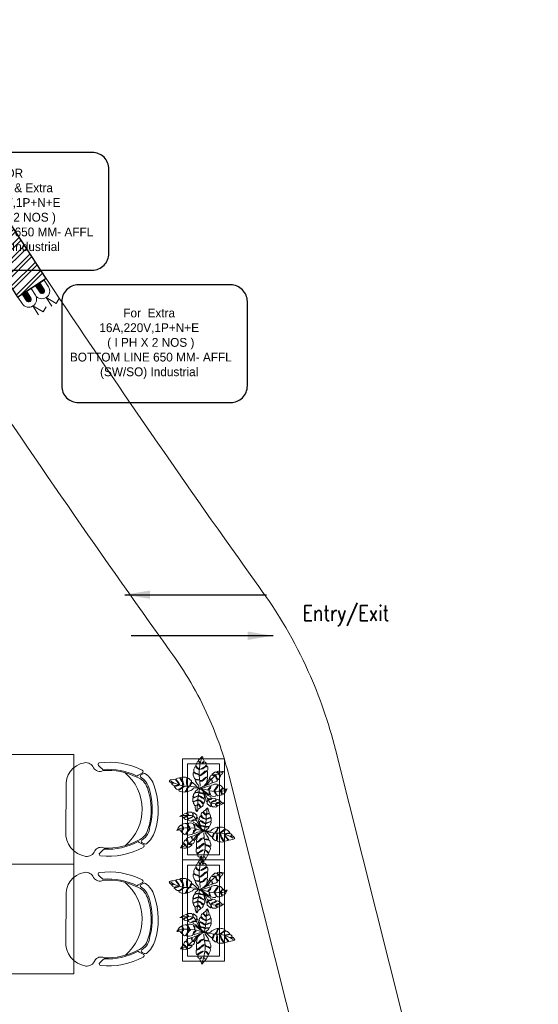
# Model space of a CAD drawing. Header units: millimetres. Extents: x 256680 to 410391, y -77299 to -22623.
# Tile 120 of 202: x 375390 to 378464, y -50220 to -44385. Entities that reach past the tile are written whole.
import ezdxf

# ---------------------------------------------------------------- set-up
doc = ezdxf.new("R2010")
doc.units = ezdxf.units.MM
doc.header["$LTSCALE"] = 2.5
for name, color, linetype, lineweight in [('CKD-Electrical Point', 7, 'Continuous', 25), ('CKD-Electrical Text', 7, 'Continuous', 25), ('Electrical', 1, 'Continuous', 5), ('ELEVATION 1', 143, 'Continuous', 18), ('FURNITURES', 30, 'Continuous', 15), ('HATCH LIGHT', 250, 'Continuous', 0), ('HATCH MEDIUM', 251, 'Continuous', 5), ('ROOM TEXT', 7, 'Continuous', 5), ('TREES', 55, 'Continuous', 5), ('WALL', 132, 'Continuous', 25)]:
    doc.layers.add(name, color=color, linetype=linetype, lineweight=lineweight)
doc.styles.add('CKD_Dimension Text', font='BOOKOSI.TTF')
doc.styles.add('MTEXT', font='romans.shx', dxfattribs={"width": 0.85})
doc.styles.get("Standard").update_dxf_attribs({"font": 'GOTHIC.TTF'})
doc.dimstyles.new('AJKD_30', dxfattribs={"dimscale": 30, "dimtxt": 2, "dimasz": 1, "dimexe": 0.8, "dimexo": 0.8, "dimgap": 0.5, "dimtad": 1, "dimdec": 0, "dimzin": 0, "dimdsep": 46, "dimtxsty": 'Standard', "dimblk": 'ARCHTICK', "dimcen": 0.125, "dimclrd": 251, "dimclre": 251, "dimclrt": 42, "dimadec": 0, "dimazin": 0, "dimtfac": 1, "dimtdec": 0, "dimtix": 1, "dimtmove": 0, "dimatfit": 3, "dimfxl": 1, "dimtolj": 1, "dimtzin": 0, "dimarcsym": 1})

# ---------------------------------------------------------------- blocks, each defined once
blk = doc.blocks.new('04P-CH~1')
blk.add_line((-0.6031, 0.6002), (-0.3259, 0.597))
for centre, radius, start, end in [((-0.6123, 0.4516), 0.1489, 86.45826, 170.84441), ((-0.3081, 0.4618), 0.1363, 9.13239, 97.50787), ((-0.7092, 0.4672), 0.0508, 170.84441, 251.00231), ((-0.2234, 0.474), 0.0508, 290.59406, 10.75195), ((-0.3026, 0.3344), 0.456, 173.92961, 208.62433), ((-0.7462, 0.3807), 0.01, 46.56635, 168.96112), ((-0.9103, 0.2073), 0.2488, 38.01323, 46.56635), ((-0.7491, 0.3792), 0.0464, 334.70337, 59.67207), ((-0.181, 0.3871), 0.0464, 121.92429, 206.89299), ((-0.6261, 0.3299), 0.456, 332.97204, 7.66676), ((-0.0151, 0.2198), 0.2488, 135.03001, 143.58313), ((-0.184, 0.3885), 0.01, 12.63524, 135.03001), ((-0.3125, 0.3391), 0.4025, 176.94568, 208.36885), ((-0.3123, 0.339), 0.3954, 177.0537, 208.52316), ((-0.6165, 0.3348), 0.3954, 333.0732, 4.54266), ((-0.6164, 0.3348), 0.4025, 333.22752, 4.65068), ((-0.465, 0.421), 0.2985, 220.6848, 320.38834), ((-0.5509, 0.0634), 0.1433, 143.88699, 158.53261), ((-0.6657, 0.118), 0.01, 32.6756, 154.57208), ((-0.5651, 0.1825), 0.1, 198.86575, 254.77146), ((-0.5651, 0.1825), 0.1095, 212.6756, 265.19021), ((-0.3595, 0.1854), 0.1, 286.8249, 342.73061), ((-0.3595, 0.1854), 0.1095, 286.8249, 328.92077), ((-0.2571, 0.1237), 0.01, 27.02428, 148.92077), ((-0.3704, 0.0659), 0.1433, 23.06375, 37.70938), ((-0.3704, 0.0659), 0.1371, 18.89788, 27.02428), ((-0.6935, 0.1195), 0.01, 200.82595, 338.53261), ((-0.6722, 0.1012), 0.01, 162.69848, 217.18732), ((-0.5509, 0.0634), 0.1371, 154.57208, 162.69848), ((-0.5651, 0.1825), 0.1445, 217.18732, 254.77146), ((-0.4661, 0.4573), 0.3918, 251.35616, 290.2402), ((-0.5751, 0.0635), 0.01, 75.17077, 85.19021), ((-0.4624, 0.4792), 0.4208, 254.83048, 288.66311), ((-0.3595, 0.1854), 0.1445, 286.8249, 324.40904), ((-0.2501, 0.1071), 0.01, 324.40904, 18.89788), ((-0.2294, 0.126), 0.01, 203.06375, 340.77041), ((-0.4661, 0.456), 0.435, 251.64897, 289.94739)]:
    blk.add_arc(centre, radius, start, end)
blk = doc.blocks.new('Table chair 1')
at = {"layer": 'FURNITURES'}
blk.add_lwpolyline([(-325, 325), (-325, -325), (325, -325), (325, 325)], close=True, dxfattribs=at)
at = {"layer": 'FURNITURES', "xscale": 946.5666576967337, "yscale": 946.5666576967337, "zscale": 946.5666576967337, "rotation": 180}
blk.add_blockref('04P-CH~1', (-439.7, 845.5), dxfattribs=at)
at = {"layer": 'FURNITURES', "xscale": -946.5666576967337, "yscale": 946.5666576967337, "zscale": 946.5666576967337}
blk.add_blockref('04P-CH~1', (-439.7, -850), dxfattribs=at)
blk = doc.blocks.new('BİTKİ')
for p, q in [((10469.1, 11260.2), (10473, 11263.8)), ((10473, 11263.8), (10478.4, 11267.5)), ((10478.4, 11267.5), (10482.5, 11270.6)), ((10455.8, 11251.4), (10459.5, 11253.9)), ((10459.5, 11253.9), (10465.7, 11257.6)), ((10465.7, 11257.6), (10469.1, 11260.2))]:
    blk.add_line(p, q)
for points in [[(10446.9, 11291.8), (10449.4, 11291), (10451.7, 11290.2), (10455.1, 11288.9), (10456.3, 11288.4), (10456.6, 11285.7), (10456.3, 11284.3), (10456.8, 11283.6), (10457.2, 11284.3), (10457.6, 11285.7), (10457.4, 11287.1), (10458, 11287.9), (10459.5, 11287.3), (10460.5, 11286), (10462.9, 11283.4), (10462.7, 11282.2), (10461.7, 11280.3), (10460.4, 11278.9), (10460.4, 11278.2), (10461.1, 11278.7), (10463, 11280.4), (10464, 11281.6), (10464.4, 11280.9), (10464.5, 11279.4), (10464.6, 11277.2), (10464.8, 11274.9), (10463.1, 11273.3), (10460.9, 11272.5), (10459.8, 11271.4), (10460.8, 11271.7), (10462.2, 11272.4), (10462.9, 11271.9), (10462.4, 11270.8), (10460.3, 11267.2), (10456.6, 11261.4), (10454.6, 11258.4), (10454.8, 11262.8), (10455, 11267.7), (10453.7, 11271.9), (10455.1, 11273.6), (10456.8, 11272.9), (10458.3, 11270.6), (10458.8, 11270.8), (10458, 11272.7), (10456.4, 11274.2), (10454.5, 11274.5), (10453, 11275.1), (10451.9, 11277), (10451, 11279.2), (10452.8, 11280.1), (10455.4, 11278.7), (10458.4, 11277.8), (10459.5, 11278.1), (10457.6, 11278.9), (10455.4, 11279.7), (10453.7, 11280.8), (10451.9, 11281), (10450.4, 11281), (10449.4, 11282.8), (10448.8, 11284.7), (10448.5, 11285.9), (10450.5, 11285.8), (10453.4, 11284.2), (10455.2, 11283.9), (10454.3, 11284.8), (10451.4, 11286.2), (10450.1, 11286.7), (10448.5, 11286.9), (10449.2, 11288.6), (10449.5, 11289.4)], [(10449.5, 11254.1), (10444.6, 11254.9), (10442.2, 11254.1), (10437.8, 11252.6), (10436.7, 11252.8), (10436, 11253.3), (10435.1, 11254.4), (10434.3, 11254.3), (10435.3, 11252.9), (10435.7, 11251.9), (10434.6, 11251.6), (10433.3, 11251.3), (10431.6, 11250.7), (10429.8, 11251.5), (10428.7, 11252.8), (10427.3, 11254.5), (10425.9, 11255.2), (10426, 11254.1), (10427.1, 11253.3), (10428.5, 11251.8), (10429, 11250.8), (10428.1, 11250.6), (10425.7, 11251.2), (10423.2, 11251.6), (10422.1, 11252.6), (10421.7, 11254.7), (10421.1, 11256.9), (10420.6, 11256), (10421, 11254.6), (10420.4, 11253.3), (10418.6, 11254.5), (10417, 11256.5), (10415.6, 11258.4), (10414.1, 11260.2), (10417.9, 11261), (10419.6, 11260.6), (10420.7, 11260.9), (10421.5, 11259.8), (10421.3, 11258.2), (10422, 11257.3), (10422.1, 11258.7), (10422.3, 11260.4), (10421.9, 11261.3), (10423.3, 11262.1), (10425.2, 11262.8), (10427.5, 11262.8), (10427.7, 11260.3), (10426.8, 11258.1), (10426.1, 11256.5), (10426.8, 11256.1), (10427.6, 11257.6), (10428.5, 11259.3), (10428.9, 11261.4), (10429.4, 11262.5), (10431.1, 11262.6), (10433.2, 11261.8), (10434.3, 11261), (10436.1, 11260.4), (10436.2, 11258.9), (10434.9, 11256.9), (10434.3, 11255.8), (10434.9, 11255.5), (10435.3, 11256.5), (10436.8, 11258.5), (10437.3, 11259.5), (10440.5, 11257.9), (10443.9, 11256.3), (10447.7, 11255)], [(10483.2, 11271.2), (10483.1, 11270.1), (10482.9, 11269.1), (10481.8, 11267.7), (10480.6, 11266), (10479.7, 11264.6), (10478.6, 11264.2), (10477.5, 11264.8), (10476, 11265.4), (10475.5, 11265), (10476.7, 11264.6), (10478, 11263.9), (10478.8, 11263.1), (10478.8, 11262.4), (10478.2, 11261.2), (10477.7, 11260), (10477.2, 11259.1), (10475.7, 11258.6), (10473.7, 11259.6), (10472, 11260.4), (10470.6, 11261.1), (10470.4, 11260.3), (10472.5, 11259.3), (10474.6, 11258.5), (10475.9, 11258), (10476.6, 11257.7), (10476.5, 11257.3), (10475.2, 11255.9), (10474, 11254.8), (10472.9, 11253.7), (10471.2, 11254.7), (10469.1, 11255.9), (10467.1, 11256.6), (10466.1, 11257.2), (10465.4, 11257.1), (10465.8, 11256.5), (10467.7, 11255.6), (10469.6, 11255), (10471, 11254.1), (10471.9, 11252.8), (10471.1, 11252.4), (10469.7, 11252), (10468.2, 11251.2), (10466.1, 11250.6), (10464.1, 11251.8), (10462.2, 11253.6), (10460.7, 11254.2), (10461, 11253.5), (10462, 11252.7), (10463.5, 11251.7), (10464.3, 11251), (10465.1, 11250.6), (10464.8, 11250.2), (10463.6, 11250), (10461.8, 11249.9), (10460.2, 11250.2), (10458.2, 11250.3), (10456.1, 11250.7), (10455.5, 11252.5), (10455.4, 11254.5), (10455.1, 11256), (10455.4, 11257.4), (10456.4, 11259.1), (10457.5, 11259.9), (10458.2, 11258.9), (10458.9, 11257), (10459.4, 11255.8), (10460, 11255.2), (10460.7, 11256.1), (10460.2, 11257.4), (10458.4, 11259.9), (10457.8, 11261.2), (10457.8, 11262.1), (10458.6, 11263.4), (10459.8, 11264.9), (10460.6, 11265.8), (10461.9, 11265.8), (10462.6, 11264.1), (10462.9, 11261.1), (10463.3, 11259), (10464.3, 11257.9), (10465, 11258), (10464.2, 11259.7), (10463.9, 11261.7), (10463.7, 11263.6), (10463, 11265.6), (10462.5, 11267), (10462.9, 11268), (10464, 11269.3), (10465.2, 11270.1), (10467.8, 11270.6), (10467.6, 11268.8), (10467.8, 11265.1), (10468.3, 11263.2), (10468.7, 11262.1), (10469.4, 11261.4), (10469.7, 11262.3), (10468.9, 11263.9), (10468.6, 11266.4), (10468.9, 11268.3), (10469.1, 11270.6), (10470.2, 11271.6), (10471.7, 11272), (10472.8, 11272.1), (10474, 11271.6), (10473.8, 11269.2), (10473.4, 11267.1), (10473.5, 11265.6), (10474.3, 11265.8), (10474.4, 11267.4), (10474.6, 11268.9), (10474.6, 11271.1), (10475.2, 11271.5), (10476.2, 11271.3), (10478.6, 11270.7), (10480.7, 11271), (10482.6, 11271.2)], [(10419.2, 11222.4), (10420.4, 11222.5), (10421.9, 11222.6), (10423.5, 11222.5), (10425.3, 11222.6), (10426.7, 11222.6), (10427.4, 11223.6), (10427.7, 11224.9), (10427.4, 11226.7), (10428.1, 11226.5), (10428.4, 11225), (10427.7, 11223.3), (10428.4, 11222.8), (10429.5, 11222.9), (10431.6, 11223.5), (10433.4, 11223.9), (10435.3, 11224.7), (10435.7, 11226.5), (10436.1, 11228.3), (10435.9, 11230), (10435.6, 11231.4), (10436.3, 11231.9), (10436.7, 11230.1), (10436.9, 11228.6), (10436.7, 11226.9), (10436.6, 11225.9), (10436.8, 11225), (10438, 11225.4), (10441, 11226.4), (10442.7, 11227.6), (10443.9, 11228.9), (10443.6, 11231.9), (10442.4, 11234), (10441.7, 11236.3), (10442.5, 11237.1), (10442.8, 11235.1), (10444, 11233.2), (10444.5, 11231.3), (10444.9, 11229.9), (10445.6, 11229.5), (10446.7, 11230.2), (10447.9, 11231.7), (10449, 11233.7), (10450.5, 11236.2), (10449.9, 11238), (10448.3, 11240.5), (10446.8, 11242.5), (10448.1, 11242.2), (10449.8, 11239.7), (10450.3, 11238.7), (10450.6, 11238.1), (10451.2, 11238.2), (10452, 11240.1), (10452.8, 11242.8), (10453.3, 11244.4), (10453.7, 11246.4), (10454.2, 11247.8), (10455.9, 11250.7), (10453.6, 11251.8), (10450.6, 11253.3), (10448.4, 11253.6), (10446.2, 11253.4), (10444.2, 11253.8), (10441.8, 11252.8), (10439.7, 11251.4), (10436.6, 11249.4), (10437, 11248.6), (10438.8, 11247.7), (10441, 11247.7), (10443.3, 11247.5), (10445.5, 11246.8), (10447, 11245.7), (10446.9, 11245.1), (10446.1, 11244.8), (10444.2, 11246.3), (10441.6, 11246.4), (10439.9, 11246.5), (10437.2, 11247.3), (10435.5, 11248.4), (10433.7, 11246.7), (10431.9, 11245.1), (10430, 11243.5), (10430.2, 11242.6), (10431.4, 11241.9), (10435, 11241.1), (10437.3, 11240.8), (10439.2, 11240.6), (10441.9, 11239.9), (10441.8, 11238.9), (10438.9, 11239.3), (10435.7, 11239.9), (10432.2, 11240.1), (10430.4, 11241), (10429.1, 11242.1), (10428, 11241.9), (10426.1, 11240.1), (10425.2, 11239.3), (10424.3, 11237.7), (10424.5, 11236.9), (10426.2, 11236.9), (10428.5, 11236.1), (10431.6, 11235.5), (10433.3, 11234.7), (10434.2, 11234.1), (10433.7, 11233.6), (10432.1, 11234.1), (10429.6, 11234.8), (10426.9, 11235.5), (10424.7, 11235.5), (10422.9, 11234.4), (10422.5, 11233.4), (10422.4, 11231.7), (10423, 11230.2), (10425.7, 11229.7), (10426.1, 11228.6), (10424.6, 11229.1), (10423, 11229.3), (10421.9, 11229.3), (10421.5, 11227.9), (10420.7, 11226.2), (10420.4, 11225), (10419.3, 11223.8)], [(10477.8, 11211.6), (10478.2, 11213.1), (10478.4, 11214.2), (10478.3, 11215.5), (10477.3, 11216.5), (10476, 11217.8), (10476.5, 11218.2), (10477.6, 11217.3), (10478.4, 11217.2), (10478.6, 11217.7), (10478.6, 11219.3), (10478.7, 11220.6), (10478.3, 11221.6), (10476.6, 11223), (10474.2, 11224.8), (10472.9, 11225.8), (10472.9, 11226.4), (10473.8, 11226.1), (10476.2, 11224.5), (10478.3, 11222.5), (10479.1, 11222.8), (10479.1, 11224.7), (10479.3, 11226.1), (10479.3, 11227.4), (10478.9, 11228.7), (10477.6, 11229.9), (10474.8, 11231), (10472.4, 11231.6), (10469.7, 11232.1), (10469, 11232.8), (10469.8, 11233), (10471.2, 11232.6), (10473.5, 11232.2), (10476.5, 11231.8), (10478.1, 11230.9), (10478.8, 11232.2), (10477.7, 11234.7), (10477.2, 11235.8), (10476.2, 11237), (10474.3, 11239.6), (10471.4, 11239.3), (10469.5, 11238.5), (10466.8, 11237.8), (10465.3, 11238), (10464.3, 11238.3), (10465.1, 11238.6), (10466.8, 11238.5), (10469, 11239.4), (10471.6, 11240.2), (10472.6, 11240.8), (10472, 11241.4), (10469.4, 11242.9), (10466.4, 11244.2), (10464.1, 11244.8), (10461.5, 11244.8), (10460.2, 11245.8), (10456.5, 11250.1), (10456.7, 11246.9), (10456.5, 11243.9), (10456.5, 11238.1), (10456.8, 11237.9), (10458.7, 11237.8), (10461.7, 11239.1), (10463.2, 11238.7), (10462.1, 11238.2), (10459.4, 11236.6), (10456.6, 11236.4), (10455.8, 11235.6), (10455.7, 11235.5), (10455.7, 11234.9), (10455.8, 11232.4), (10455.9, 11230.5), (10456.3, 11229.2), (10457.6, 11229.1), (10459.3, 11230.7), (10461.3, 11232.4), (10463.9, 11234.6), (10465.2, 11235.5), (10465, 11234.9), (10463.5, 11232.8), (10460.7, 11230.3), (10457.9, 11228), (10457.2, 11226.9), (10457.9, 11225.4), (10460, 11223.2), (10461.4, 11221.4), (10462.9, 11220.3), (10463.8, 11222.3), (10464.8, 11226.4), (10466.5, 11229.3), (10467.6, 11231.3), (10468.1, 11230.7), (10466.8, 11228.7), (10465.9, 11226.3), (10465.3, 11223.4), (10464.4, 11221), (10464.8, 11219.3), (10466.6, 11218.1), (10468.7, 11216.8), (10469.8, 11219.2), (10469.9, 11221.7), (10470.6, 11224.7), (10471.6, 11226), (10471.2, 11224), (10470.5, 11220.8), (10470.4, 11217.9), (10469.8, 11216.4), (10472.2, 11214.6), (10474.2, 11213), (10475.5, 11212), (10476.5, 11211.9)]]:
    blk.add_lwpolyline(points, close=True)
for points in [[(10455.7, 11261.5), (10457.4, 11266.1), (10459.6, 11271.7), (10460.7, 11276.9), (10458.7, 11280.8), (10455, 11285.3), (10451.1, 11289.1)], [(10454.6, 11252), (10452.2, 11254), (10449.9, 11255.8), (10447.4, 11257.4), (10444.6, 11258.7), (10442.9, 11259.6), (10443, 11260.4), (10444.9, 11261.5), (10446.8, 11261.7), (10448.7, 11261.4), (10448.8, 11262.4), (10447.2, 11262.7), (10444.9, 11262.8), (10442.7, 11261.5), (10440.3, 11261), (10438.6, 11262.1), (10436.7, 11263.2), (10435.2, 11264.5), (10434.1, 11266.1), (10434.8, 11267.3), (10438.4, 11268.5), (10441.3, 11268.6), (10444, 11268.5), (10443.8, 11269.6), (10441.7, 11269.8), (10439.2, 11269.7), (10435.8, 11268.8), (10433.5, 11268.2), (10432.3, 11269), (10431.9, 11270.8), (10431.9, 11272.4), (10432.1, 11274.8), (10434.3, 11275.6), (10436.8, 11275.6), (10437.7, 11276.4), (10436.6, 11276.7), (10434.4, 11276.2), (10432.6, 11275.7), (10432.2, 11276.2), (10432.4, 11278.4), (10430.6, 11280), (10428.9, 11281.3), (10430.9, 11281.8), (10433.2, 11282.3), (10436.1, 11282.7), (10438.4, 11282.2), (10439.1, 11281.1), (10438.1, 11278.6), (10437.7, 11277.1), (10438.7, 11277.1), (10439.5, 11279.2), (10440.1, 11280.8), (10440.5, 11281.9), (10442.4, 11280.5), (10444.2, 11279.2), (10445.7, 11277.9), (10445.6, 11276.4), (10444.4, 11273.2), (10444.4, 11271.7), (10445, 11270.7), (10445.3, 11271.9), (10445.4, 11273.4), (10446.5, 11275.4), (10448.4, 11275.9), (10450.4, 11274.3), (10451.4, 11272.5), (10452.4, 11270.4), (10451.7, 11269.1), (10450.1, 11266.2), (10449, 11264.4), (10449.8, 11264.7), (10451, 11266), (10452.4, 11268), (10453.1, 11268.1), (10453.3, 11267.1), (10453.5, 11264.9), (10453.6, 11262.5), (10454.6, 11252)], [(10454, 11253.4), (10451.3, 11258.7), (10448.3, 11265), (10444.3, 11270.3), (10440.1, 11274.6), (10436.1, 11278.6), (10433.1, 11280.4), (10430.4, 11281)], [(10444.4, 11255.6), (10436, 11254.5), (10431.3, 11255.3), (10424.9, 11255.6), (10420.4, 11257.4), (10415.5, 11259.8)], [(10453.1, 11249.9), (10448, 11244.6), (10443, 11238.5), (10438.2, 11234), (10430.8, 11228.7), (10423.6, 11224.7), (10421, 11223.7)], [(10457.1, 11247.7), (10463.6, 11238.2), (10468.2, 11233.3), (10471.7, 11227.6), (10475.3, 11219.1), (10476.2, 11213.7)]]:
    blk.add_lwpolyline(points)
for radius, start, end in [(14, 128.4633, 135.7724), (14, 111.8281, 114.76), (19.2, 79.7288, 80.5286), (14, 70.3301, 73.5895), (19.2, 299.1766, 301.4938)]:
    blk.add_arc((10455.1, 11251.8), radius, start, end)
blk = doc.blocks.new('dszv')
at = {"layer": 'HATCH MEDIUM'}
for points in [[(0, 0), (600, 0), (600, 250), (0, 250)], [(30, 30), (570, 30), (570, 220), (30, 220)]]:
    blk.add_lwpolyline(points, close=True, dxfattribs=at)
at = {"layer": 'HATCH MEDIUM', "xscale": 4.078189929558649, "yscale": 4.078189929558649, "zscale": 4.078189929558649}
for p, rotation in [((-62291.1, -4545.8), 317.1559511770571), ((62893.9, 4778.5), 137.1559511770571)]:
    blk.add_blockref('BİTKİ', p, dxfattribs=dict(at, rotation=rotation))
blk = doc.blocks.new('_ArchTick')
at = {"color": 0, "linetype": 'ByBlock', "const_width": 0.15}
blk.add_lwpolyline([(-0.5, -0.5), (0.5, 0.5)], dxfattribs=at)
blk = doc.blocks.new('A$C41F15E28')
at = {"layer": 'Electrical'}
blk.add_hatch(color=7, dxfattribs=at).paths.add_polyline_path([(15.5, 0), (-15.5, 0), (-15.5, -46.4, 0.414214), (0, -61.9, 0.414214), (15.5, -46.4)])
at = {"layer": 'Electrical', "color": 7}
for p, q in [((0, -92.9), (-31, -154.8)), ((0, -92.9), (0, -154.8)), ((-31, -154.8), (-61.9, -139.3))]:
    blk.add_line(p, q, dxfattribs=at)
blk.add_lwpolyline([(-46.4, 0), (46.4, 0), (46.4, -46.4, -0.414214), (0, -92.9), (0, -92.9, -0.414214), (-46.4, -46.4), (-46.4, 0)], format="xyb", dxfattribs=at)
blk.add_lwpolyline([(-15.5, 0), (15.5, 0), (15.5, -46.4, -0.414214), (0, -61.9, -0.414214), (-15.5, -46.4)], format="xyb", close=True, dxfattribs=at)

msp = doc.modelspace()

# ---------------------------------------------------------------- hatches: boundary and pattern name
at = {"layer": 'HATCH LIGHT', "true_color": 0x636466}
h = msp.add_hatch(dxfattribs=at)
h.set_pattern_fill('ANSI32', color=251, scale=6)
h.set_pattern_definition([(45, (300231.21, -65953.15), (-40.411153, 40.411153), []), (45, (300258.15, -65953.15), (-40.411153, 40.411153), [])])
h.paths.add_polyline_path([(377374.1, -51818.1), (377180.1, -51866.9), (377361.6, -52587.8), (364809, -52587.7, -0.000263), (364794.5, -52787.7), (377618.3, -52787.8)])
h.paths.add_polyline_path([(365222.9, -44385.2), (365022.9, -44385.2, -0.011972), (364541.6, -53484.2), (364742.2, -53484.2, 0.01196)])
h.paths.add_polyline_path([(365206.6, -44925.7), (374885.5, -45274.7, 0.003501), (375379.6, -46028.8), (375547.2, -45919.6), (374997.1, -45078.6), (365212.8, -44725.8, -0.000262)])

# ---------------------------------------------------------------- linework, layer by layer
at = {"layer": 'CKD-Electrical Text', "color": 7, "linetype": 'Continuous', "elevation": -24820.1}
for points in [[(374818, -45270.6), (374818, -45770.3, 0.414214), (374916.9, -45869.2), (375819.9, -45869.2, 0.414214), (375918.8, -45770.3), (375918.8, -45270.6, 0.414214), (375819.9, -45171.7), (374916.9, -45171.7, 0.414214)], [(375638.9, -46055.8), (375638.9, -46555.5, 0.414214), (375737.8, -46654.4), (376640.7, -46654.4, 0.414214), (376739.6, -46555.5), (376739.6, -46055.8, 0.414214), (376640.7, -45956.9), (375737.8, -45956.9, 0.414214)]]:
    msp.add_lwpolyline(points, format="xyb", close=True, dxfattribs=at)
at = {"layer": 'HATCH MEDIUM', "flags": 128}
for points in [[(377261.5, -48709.4, 0.044115), (377100.7, -48247.5, 0.052662), (376806.7, -47743.6, -0.008636), (375547.2, -45919.6, -0.008636)], [(376631.1, -48868.1, 0.044115), (376508, -48514.3, 0.053087), (376280.7, -48125.5, -0.00866), (375004.9, -46278, -0.00866)]]:
    msp.add_lwpolyline(points, format="xyb", dxfattribs=at)
for points in [[(377261.5, -48709.4), (378463.9, -53484.2)], [(376631.1, -48868.1), (377374.1, -51818.1)]]:
    msp.add_lwpolyline(points, dxfattribs=at)
at = {"layer": 'WALL'}
msp.add_line((375547.2, -45919.6), (374997.1, -45078.6), dxfattribs=at)
at = {"layer": 'WALL', "flags": 128}
msp.add_lwpolyline([(375547.2, -45919.6), (375379.6, -46028.8, -0.003501), (374885.5, -45274.7), (365206.6, -44925.7)], format="xyb", dxfattribs=at)

# ---------------------------------------------------------------- block references
at = {"rotation": 269.9995000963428}
for p in [(375386, -49064.4), (375386, -49714.4)]:
    msp.add_blockref('Table chair 1', p, dxfattribs=at)
at = {"layer": 'CKD-Electrical Point', "color": 2, "lineweight": 50, "xscale": -1, "rotation": 32.70717898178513}
for p in [(375496.8, -45953.5), (375418.7, -46003.7)]:
    msp.add_blockref('A$C41F15E28', p, dxfattribs=at)
at = {"layer": 'TREES', "rotation": 270}
for p in [(376354.4, -48765), (376354.4, -49365)]:
    msp.add_blockref('dszv', p, dxfattribs=at)

# ---------------------------------------------------------------- texts
at = {"layer": 'CKD-Electrical Text', "color": 4, "linetype": 'Continuous', "char_height": 52.272, "width": 991.627, "attachment_point": 5, "style": 'CKD_Dimension Text'}
for s, insert in [('{\\fCentury Gothic|b0|i0|c238|p34;\\C7;FOR\\fCentury Gothic|b0|i0|c0|p34;  \\P\\pxt16;Grinder  & Extra\\P\\pt0;\\A1;16\\H1.00002x;A\\fCentury Gothic|b0|i0|c238|p34;,220V,1P+N+E \\P ( I PH X \\fCentury Gothic|b0|i0|c0|p34;2\\fCentury Gothic|b0|i0|c238|p34; NO\\fCentury Gothic|b0|i0|c0|p34;S\\fCentury Gothic|b0|i0|c238|p34; )\\P \\fCentury Gothic|b0|i0|c0|p34;BOTTOM LINE 650 MM- AFFL\\fCentury Gothic|b0|i0|c238|p34; (SW/SO) Industrial}', (375336.6, -45520.2)), ('{\\fCentury Gothic|b0|i0|c238|p34;\\C7;For\\fCentury Gothic|b0|i0|c0|p34;  Extra\\P\\pxt0;\\A1;16\\H1.00002x;A\\fCentury Gothic|b0|i0|c238|p34;,220V,1P+N+E \\P ( I PH X \\fCentury Gothic|b0|i0|c0|p34;2\\fCentury Gothic|b0|i0|c238|p34; NO\\fCentury Gothic|b0|i0|c0|p34;S\\fCentury Gothic|b0|i0|c238|p34; )\\P \\fCentury Gothic|b0|i0|c0|p34;BOTTOM LINE 650 MM- AFFL\\fCentury Gothic|b0|i0|c238|p34; (SW/SO) Industrial}', (376157.5, -46305.4))]:
    msp.add_mtext(s, dxfattribs=dict(at, insert=insert))
at = {"layer": 'ROOM TEXT', "insert": (376741.9, -47977.2, 0.2), "char_height": 90, "attachment_point": 7, "style": 'MTEXT'}
msp.add_mtext_dynamic_manual_height_columns('\\A1;\\pxqc;Entry/Exit', width=1162.931, gutter_width=1.8, heights=[0], dxfattribs=at)

# ---------------------------------------------------------------- leaders
at = {"layer": 'ELEVATION 1', "ltscale": 4}
for points in [[(376012.5, -47792.8), (376852.4, -47792.8)], [(376891.6, -48036.1), (376051.7, -48036.1)]]:
    msp.add_leader(points, dimstyle='AJKD_30', override={"dimasz": 5, "dimtad": 0, "dimclrd": 256, "dimfxl": 0.18, "dimfxlon": 1, "dimarcsym": 2}, dxfattribs=at)

doc.saveas('drawing.dxf')
